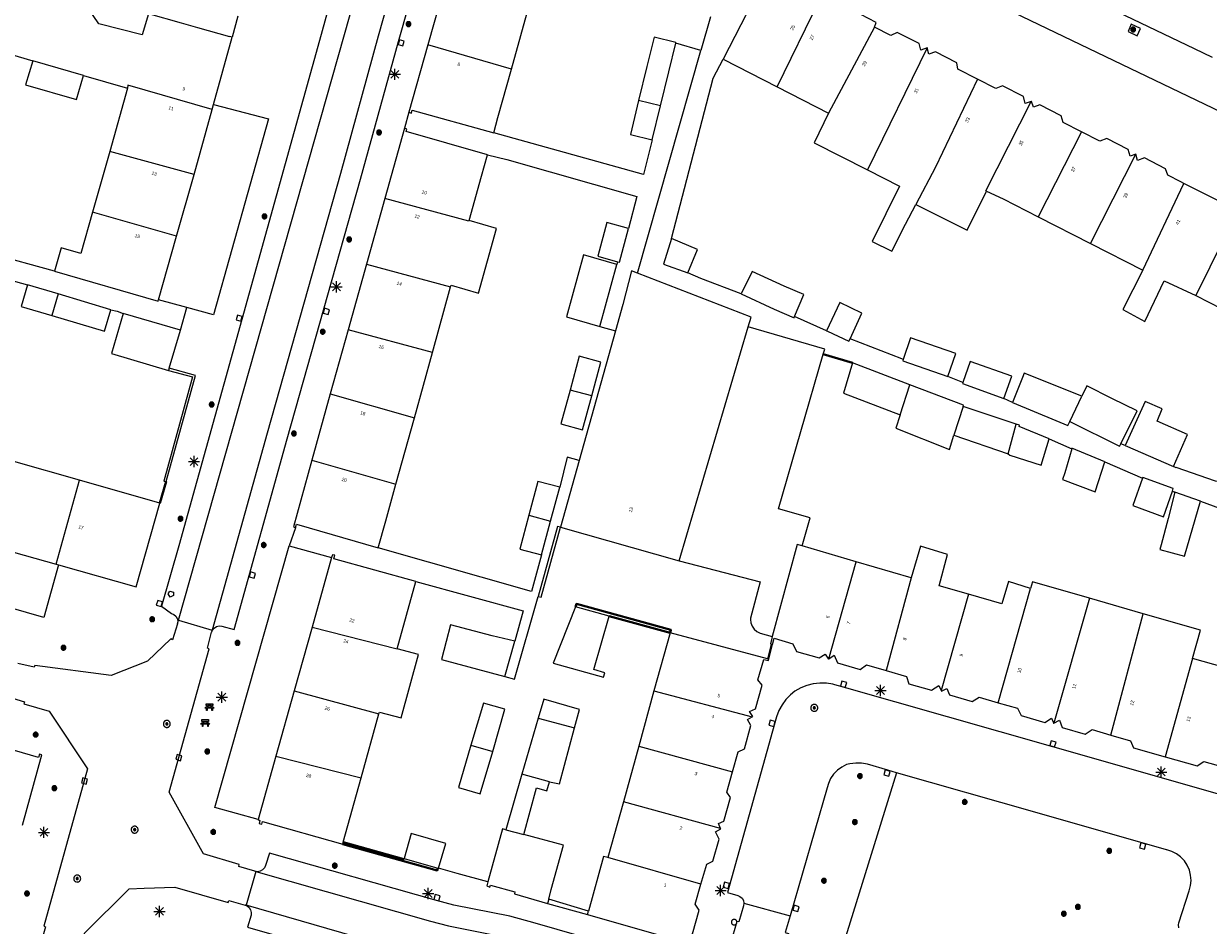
# Model space of a CAD drawing. Header units: metres. Extents: x 135779 to 137489, y 452643 to 455118.
# Tile 245 of 256: x 136888 to 136993, y 453671 to 453751. Entities that reach past the tile are written whole.
import ezdxf
from ezdxf.enums import TextEntityAlignment as Align

# ---------------------------------------------------------------- set-up
doc = ezdxf.new("R2010")
doc.units = ezdxf.units.M
doc.linetypes.add('DGN_Style_4', pattern=[89.853097, 44.898487, -22.449243, 0.056123, -22.449243])
for name, color, linetype, lineweight in [('KTop_BTD_Groenvoorziening_gras- en kruidachtigen', 62, 'Continuous', 13), ('KTop_NAR_Huisnummer (t)', 7, 'Continuous', 13), ('KTop_NAR_Huisnummer tijdelijk (t)', 7, 'Continuous', 13), ('KTop_PAL_Afsluitpaal', 222, 'Continuous', 13), ('KTop_PAL_Lichtmast', 40, 'Continuous', 13), ('KTop_PND_Grondvlaksituatie van BAG-pand [tachy]', 1, 'Continuous', 13), ('KTop_PND_Pandscheiding', 40, 'Continuous', 13), ('KTop_PUT_Brandkraan of -put', 1, 'Continuous', 13), ('KTop_PUT_Inspectie- of rioolput', 15, 'Continuous', 13), ('KTop_PUT_Kolk', 15, 'Continuous', 13), ('KTop_SHD_Hek (l)', 15, 'DGN_Style_4', 40), ('KTop_SHD_Muur', 15, 'Continuous', 13), ('KTop_SHD_Muur (l)', 15, 'Continuous', 40), ('KTop_STM_Bank', 40, 'Continuous', 13), ('KTop_VGO_Boom', 92, 'Continuous', 13), ('KTop_WGD_Rijbaan_Lokale weg', 251, 'Continuous', 13), ('KTop_WGD_Rijbaan_Lokale weg_verkeersdrempel', 40, 'Continuous', 13), ('KTop_WGD_Voetpad', 251, 'Continuous', 13), ('KTop_WGD_Voetpad_achterpad', 251, 'Continuous', 13)]:
    doc.layers.add(name, color=color, linetype=linetype, lineweight=lineweight)
doc.styles.add('Style-ROVU', font='ROVU.shx')
doc.styles.add('Style-ROVUCURSIEF', font='ROVUCURSIEF.shx')

# ---------------------------------------------------------------- blocks, each defined once
blk = doc.blocks.new('PAL_Lichtmast')
at = {"layer": 'KTop_PAL_Lichtmast'}
for p, q in [((-0.35, -0.35), (0.35, 0.35)), ((0.35, -0.35), (-0.35, 0.35)), ((0, -0.5), (0, 0.5)), ((-0.5, 0), (0.5, 0))]:
    blk.add_line(p, q, dxfattribs=at)
blk = doc.blocks.new('PAL_Afsluitpaal')
at = {"layer": 'KTop_PAL_Afsluitpaal', "flags": 128}
blk.add_lwpolyline([(0.25, 0), (0.25, 0.03), (0.24, 0.05), (0.24, 0.08), (0.23, 0.1), (0.22, 0.13), (0.2, 0.15), (0.19, 0.17), (0.17, 0.19), (0.15, 0.2), (0.12, 0.22), (0.1, 0.23), (0.08, 0.24), (0.05, 0.24), (0.03, 0.25), (0, 0.25), (-0.03, 0.25), (-0.05, 0.24), (-0.08, 0.24), (-0.1, 0.23), (-0.13, 0.22), (-0.15, 0.2), (-0.17, 0.19), (-0.19, 0.17), (-0.2, 0.15), (-0.22, 0.12), (-0.23, 0.1), (-0.24, 0.08), (-0.24, 0.05), (-0.25, 0.03), (-0.25, 0), (-0.25, -0.03), (-0.24, -0.05), (-0.24, -0.08), (-0.23, -0.1), (-0.22, -0.13), (-0.2, -0.15), (-0.19, -0.17), (-0.17, -0.19), (-0.15, -0.2), (-0.12, -0.22), (-0.1, -0.23), (-0.08, -0.24), (-0.05, -0.24), (-0.03, -0.25), (0, -0.25), (0.03, -0.25), (0.05, -0.24), (0.08, -0.24), (0.1, -0.23), (0.13, -0.22), (0.15, -0.2), (0.17, -0.19), (0.19, -0.17), (0.2, -0.15), (0.22, -0.12), (0.23, -0.1), (0.24, -0.08), (0.24, -0.05), (0.25, -0.03), (0.25, 0)], dxfattribs=at)
blk = doc.blocks.new('PUT_Kolk')
at = {"layer": 'KTop_PUT_Kolk', "flags": 128}
blk.add_lwpolyline([(0.22, -0.23), (0.22, 0.22), (-0.23, 0.22), (-0.23, -0.23), (0.22, -0.23)], dxfattribs=at)
blk = doc.blocks.new('PUT_Brandkraan_of_-put')
at = {"layer": 'KTop_PUT_Brandkraan of -put'}
for p, q in [((-0.25, 0.03), (0, 0.25)), ((-0.16, -0.25), (-0.25, 0.03)), ((0, 0.25), (0.25, 0.03)), ((0.25, 0.03), (0.16, -0.25)), ((0.16, -0.25), (-0.16, -0.25))]:
    blk.add_line(p, q, dxfattribs=at)
blk = doc.blocks.new('PUT_Inspectie-_of_rioolput')
at = {"layer": 'KTop_PUT_Inspectie- of rioolput', "flags": 128}
for points in [[(0.31, 0), (0.31, 0.03), (0.3, 0.06), (0.29, 0.1), (0.28, 0.13), (0.27, 0.15), (0.25, 0.18), (0.23, 0.21), (0.21, 0.23), (0.18, 0.25), (0.15, 0.27), (0.13, 0.28), (0.1, 0.29), (0.06, 0.3), (0.03, 0.31), (0, 0.31), (-0.03, 0.31), (-0.06, 0.3), (-0.1, 0.29), (-0.13, 0.28), (-0.16, 0.27), (-0.18, 0.25), (-0.21, 0.23), (-0.23, 0.21), (-0.25, 0.18), (-0.27, 0.15), (-0.28, 0.13), (-0.29, 0.1), (-0.3, 0.06), (-0.31, 0.03), (-0.31, 0), (-0.31, -0.03), (-0.3, -0.06), (-0.29, -0.1), (-0.28, -0.13), (-0.27, -0.16), (-0.25, -0.18), (-0.23, -0.21), (-0.21, -0.23), (-0.18, -0.25), (-0.15, -0.27), (-0.13, -0.28), (-0.1, -0.29), (-0.06, -0.3), (-0.03, -0.31), (0, -0.31), (0.03, -0.31), (0.06, -0.3), (0.1, -0.29), (0.13, -0.28), (0.15, -0.27), (0.18, -0.25), (0.21, -0.23), (0.23, -0.21), (0.25, -0.18), (0.27, -0.15), (0.28, -0.13), (0.29, -0.1), (0.3, -0.06), (0.31, -0.03), (0.31, 0)], [(0.1, 0), (0.09, 0.01), (0.09, 0.02), (0.09, 0.03), (0.09, 0.04), (0.08, 0.05), (0.08, 0.06), (0.07, 0.06), (0.06, 0.07), (0.06, 0.08), (0.05, 0.08), (0.04, 0.09), (0.03, 0.09), (0.02, 0.09), (0.01, 0.09), (0, 0.09), (-0.01, 0.09), (-0.02, 0.09), (-0.03, 0.09), (-0.04, 0.09), (-0.05, 0.08), (-0.06, 0.08), (-0.06, 0.07), (-0.07, 0.06), (-0.08, 0.06), (-0.08, 0.05), (-0.09, 0.04), (-0.09, 0.03), (-0.09, 0.02), (-0.09, 0.01), (-0.09, 0), (-0.09, -0.01), (-0.09, -0.02), (-0.09, -0.03), (-0.09, -0.04), (-0.08, -0.05), (-0.08, -0.06), (-0.07, -0.06), (-0.06, -0.07), (-0.06, -0.08), (-0.05, -0.08), (-0.04, -0.09), (-0.03, -0.09), (-0.02, -0.09), (-0.01, -0.09), (0, -0.09), (0.01, -0.09), (0.02, -0.09), (0.03, -0.09), (0.04, -0.09), (0.05, -0.08), (0.06, -0.08), (0.06, -0.07), (0.07, -0.06), (0.08, -0.06), (0.08, -0.05), (0.09, -0.04), (0.09, -0.03), (0.09, -0.02), (0.09, -0.01), (0.1, 0)], [(0.04, 0), (0.03, 0), (0.03, 0.01), (0.03, 0.01), (0.03, 0.01), (0.03, 0.02), (0.03, 0.02), (0.03, 0.02), (0.02, 0.03), (0.02, 0.03), (0.02, 0.03), (0.01, 0.03), (0.01, 0.03), (0.01, 0.03), (0, 0.03), (0, 0.03), (0, 0.03), (-0.01, 0.03), (-0.01, 0.03), (-0.01, 0.03), (-0.02, 0.03), (-0.02, 0.03), (-0.02, 0.03), (-0.03, 0.02), (-0.03, 0.02), (-0.03, 0.02), (-0.03, 0.01), (-0.03, 0.01), (-0.03, 0.01), (-0.03, 0), (-0.03, 0), (-0.03, 0), (-0.03, -0.01), (-0.03, -0.01), (-0.03, -0.01), (-0.03, -0.02), (-0.03, -0.02), (-0.03, -0.02), (-0.02, -0.03), (-0.02, -0.03), (-0.02, -0.03), (-0.01, -0.03), (-0.01, -0.03), (-0.01, -0.03), (0, -0.03), (0, -0.03), (0, -0.03), (0.01, -0.03), (0.01, -0.03), (0.01, -0.03), (0.02, -0.03), (0.02, -0.03), (0.02, -0.03), (0.03, -0.02), (0.03, -0.02), (0.03, -0.02), (0.03, -0.01), (0.03, -0.01), (0.03, -0.01), (0.03, 0), (0.04, 0)], [(0.01, 0.02), (0.01, 0.02), (0.01, 0.02), (0, 0.02), (0, 0.02), (0, 0.02), (0, 0.02), (-0.01, 0.02), (-0.01, 0.02), (-0.01, 0.02), (-0.01, 0.02), (-0.01, 0.02), (-0.02, 0.02), (-0.02, 0.01), (-0.02, 0.01), (-0.02, 0.01), (-0.02, 0.01), (-0.02, 0.01), (-0.02, 0), (-0.02, 0), (-0.02, 0), (-0.02, 0), (-0.02, -0.01), (-0.02, -0.01), (-0.02, -0.01), (-0.02, -0.01), (-0.02, -0.01), (-0.02, -0.02), (-0.01, -0.02), (-0.01, -0.02), (-0.01, -0.02), (-0.01, -0.02), (-0.01, -0.02), (0, -0.02), (0, -0.02), (0, -0.02), (0, -0.02), (0.01, -0.02), (0.01, -0.02), (0.01, -0.02), (0.01, -0.02), (0.01, -0.02), (0.02, -0.02), (0.02, -0.01), (0.02, -0.01), (0.02, -0.01), (0.02, -0.01), (0.02, -0.01), (0.02, 0), (0.02, 0), (0.02, 0), (0.02, 0), (0.02, 0.01), (0.02, 0.01), (0.02, 0.01), (0.02, 0.01), (0.02, 0.01), (0.02, 0.02), (0.01, 0.02), (0.01, 0.02), (0.01, 0.02)]]:
    blk.add_lwpolyline(points, dxfattribs=at)
blk = doc.blocks.new('STM_Bank')
at = {"layer": 'KTop_STM_Bank'}
for p, q in [((-0.42, -0.09), (-0.3, 0.02)), ((-0.3, 0.31), (0.3, 0.31)), ((-0.3, 0.14), (-0.3, 0.31)), ((-0.2, 0.14), (-0.3, 0.14)), ((-0.3, 0.02), (-0.2, 0.02)), ((-0.2, 0.02), (-0.2, 0.14)), ((0.16, 0.14), (-0.15, 0.14)), ((-0.15, 0.14), (-0.15, 0.02)), ((-0.15, 0.02), (0.16, 0.02)), ((0.16, 0.02), (0.16, 0.14)), ((0.3, 0.14), (0.2, 0.14)), ((0.2, 0.14), (0.2, 0.02)), ((0.2, 0.02), (0.3, 0.02)), ((0.3, 0.31), (0.3, 0.14)), ((0.3, 0.02), (0.42, -0.09)), ((-0.26, -0.09), (-0.42, -0.09)), ((-0.26, -0.31), (-0.26, -0.09)), ((-0.21, -0.31), (-0.26, -0.31)), ((0.22, -0.09), (-0.21, -0.09)), ((-0.21, -0.09), (-0.21, -0.31)), ((0.22, -0.31), (0.22, -0.09)), ((0.26, -0.31), (0.22, -0.31)), ((0.42, -0.09), (0.26, -0.09)), ((0.26, -0.09), (0.26, -0.31))]:
    blk.add_line(p, q, dxfattribs=at)
blk = doc.blocks.new('VGO_Boom')
at = {"layer": 'KTop_VGO_Boom', "flags": 128}
for points in [[(0.21, 0), (0.21, 0.02), (0.21, 0.04), (0.2, 0.07), (0.2, 0.09), (0.19, 0.11), (0.17, 0.13), (0.16, 0.14), (0.14, 0.16), (0.13, 0.17), (0.11, 0.19), (0.09, 0.2), (0.07, 0.2), (0.04, 0.21), (0.02, 0.21), (0, 0.21), (-0.02, 0.21), (-0.05, 0.21), (-0.07, 0.2), (-0.09, 0.2), (-0.11, 0.19), (-0.13, 0.17), (-0.14, 0.16), (-0.16, 0.14), (-0.17, 0.13), (-0.19, 0.11), (-0.2, 0.09), (-0.2, 0.07), (-0.21, 0.04), (-0.21, 0.02), (-0.22, 0), (-0.21, -0.02), (-0.21, -0.05), (-0.2, -0.07), (-0.2, -0.09), (-0.19, -0.11), (-0.17, -0.13), (-0.16, -0.14), (-0.14, -0.16), (-0.13, -0.17), (-0.11, -0.19), (-0.09, -0.2), (-0.07, -0.2), (-0.05, -0.21), (-0.02, -0.21), (0, -0.22), (0.02, -0.21), (0.04, -0.21), (0.07, -0.2), (0.09, -0.2), (0.11, -0.19), (0.13, -0.17), (0.14, -0.16), (0.16, -0.14), (0.17, -0.13), (0.19, -0.11), (0.2, -0.09), (0.2, -0.07), (0.21, -0.05), (0.21, -0.02), (0.21, 0)], [(0.15, 0), (0.15, 0.02), (0.15, 0.03), (0.15, 0.05), (0.14, 0.06), (0.13, 0.08), (0.13, 0.09), (0.12, 0.1), (0.1, 0.12), (0.09, 0.13), (0.08, 0.13), (0.06, 0.14), (0.05, 0.15), (0.03, 0.15), (0.02, 0.15), (0, 0.15), (-0.02, 0.15), (-0.03, 0.15), (-0.05, 0.15), (-0.06, 0.14), (-0.08, 0.13), (-0.09, 0.13), (-0.1, 0.12), (-0.12, 0.1), (-0.13, 0.09), (-0.13, 0.08), (-0.14, 0.06), (-0.15, 0.05), (-0.15, 0.03), (-0.15, 0.02), (-0.16, 0), (-0.15, -0.02), (-0.15, -0.03), (-0.15, -0.05), (-0.14, -0.06), (-0.13, -0.08), (-0.13, -0.09), (-0.12, -0.1), (-0.1, -0.12), (-0.09, -0.13), (-0.08, -0.13), (-0.06, -0.14), (-0.05, -0.15), (-0.03, -0.15), (-0.02, -0.15), (0, -0.16), (0.02, -0.15), (0.03, -0.15), (0.05, -0.15), (0.06, -0.14), (0.08, -0.13), (0.09, -0.13), (0.1, -0.12), (0.12, -0.1), (0.13, -0.09), (0.13, -0.08), (0.14, -0.06), (0.15, -0.05), (0.15, -0.03), (0.15, -0.02), (0.15, 0)], [(0.1, 0), (0.09, 0.01), (0.09, 0.02), (0.09, 0.03), (0.09, 0.04), (0.08, 0.05), (0.08, 0.06), (0.07, 0.06), (0.06, 0.07), (0.06, 0.08), (0.05, 0.08), (0.04, 0.09), (0.03, 0.09), (0.02, 0.09), (0.01, 0.09), (0, 0.09), (-0.01, 0.09), (-0.02, 0.09), (-0.03, 0.09), (-0.04, 0.09), (-0.05, 0.08), (-0.06, 0.08), (-0.06, 0.07), (-0.07, 0.06), (-0.08, 0.06), (-0.08, 0.05), (-0.09, 0.04), (-0.09, 0.03), (-0.09, 0.02), (-0.09, 0.01), (-0.1, 0), (-0.09, -0.01), (-0.09, -0.02), (-0.09, -0.03), (-0.09, -0.04), (-0.08, -0.05), (-0.08, -0.06), (-0.07, -0.06), (-0.06, -0.07), (-0.06, -0.08), (-0.05, -0.08), (-0.04, -0.09), (-0.03, -0.09), (-0.02, -0.09), (-0.01, -0.09), (0, -0.1), (0.01, -0.09), (0.02, -0.09), (0.03, -0.09), (0.04, -0.09), (0.05, -0.08), (0.06, -0.08), (0.06, -0.07), (0.07, -0.06), (0.08, -0.06), (0.08, -0.05), (0.09, -0.04), (0.09, -0.03), (0.09, -0.02), (0.09, -0.01), (0.1, 0)], [(0.04, 0), (0.03, 0), (0.03, 0.01), (0.03, 0.01), (0.03, 0.01), (0.03, 0.02), (0.03, 0.02), (0.03, 0.02), (0.02, 0.03), (0.02, 0.03), (0.02, 0.03), (0.01, 0.03), (0.01, 0.03), (0.01, 0.03), (0, 0.03), (0, 0.03), (0, 0.03), (-0.01, 0.03), (-0.01, 0.03), (-0.01, 0.03), (-0.02, 0.03), (-0.02, 0.03), (-0.02, 0.03), (-0.03, 0.02), (-0.03, 0.02), (-0.03, 0.02), (-0.03, 0.01), (-0.03, 0.01), (-0.03, 0.01), (-0.04, 0), (-0.04, 0), (-0.04, 0), (-0.03, -0.01), (-0.03, -0.01), (-0.03, -0.01), (-0.03, -0.02), (-0.03, -0.02), (-0.03, -0.02), (-0.02, -0.03), (-0.02, -0.03), (-0.02, -0.03), (-0.01, -0.03), (-0.01, -0.03), (-0.01, -0.03), (0, -0.04), (0, -0.04), (0, -0.04), (0.01, -0.03), (0.01, -0.03), (0.01, -0.03), (0.02, -0.03), (0.02, -0.03), (0.02, -0.03), (0.03, -0.02), (0.03, -0.02), (0.03, -0.02), (0.03, -0.01), (0.03, -0.01), (0.03, -0.01), (0.03, 0), (0.04, 0)]]:
    blk.add_lwpolyline(points, dxfattribs=at)

msp = doc.modelspace()

# ---------------------------------------------------------------- linework, layer by layer
at = {"layer": 'KTop_BTD_Groenvoorziening_gras- en kruidachtigen', "flags": 128}
msp.add_lwpolyline([(136965.21, 453684.42), (136959.37, 453665.58)], dxfattribs=at)
at = {"layer": 'KTop_PND_Grondvlaksituatie van BAG-pand [tachy]', "flags": 128}
for points in [[(136906.1, 453749.88), (136905.92, 453749.94), (136905.91, 453749.91), (136903.06, 453750.7), (136901.62, 453751.1), (136898.67, 453751.93), (136898.11, 453750.08), (136894.24, 453751.04), (136892.36, 453753.86), (136886.37, 453755.58), (136884.44, 453748.91), (136888.38, 453747.77)], [(136952.92, 453755.35), (136951.66, 453752.89), (136952.22, 453752.63), (136951.36, 453750.96), (136949.79, 453747.92)], [(136925.15, 453754.97), (136923.52, 453749.17)], [(136930.96, 453747.03), (136932.63, 453753)], [(136963.25, 453750.77), (136963.39, 453751.18), (136960.68, 453752.59), (136960, 453752.39), (136958.56, 453753.12), (136958.76, 453753.5), (136958.59, 453753.61), (136958.36, 453753.18)], [(136904.45, 453743.89), (136906.1, 453749.88)], [(136945.57, 453749.33), (136945.59, 453749.4), (136943.65, 453749.88), (136943, 453747.25), (136942.27, 453744.23)], [(136967.93, 453748.91), (136967.37, 453748.7), (136967.22, 453749.3), (136965.27, 453750.27), (136964.72, 453750.02), (136963.25, 453750.77)], [(136923.52, 453749.17), (136921.84, 453743.2)], [(136944.22, 453743.76), (136944.95, 453746.78), (136945.57, 453749.33)], [(136972.41, 453746.13), (136970.66, 453747.02), (136970.58, 453747.58), (136968.67, 453748.55), (136968.08, 453748.36), (136967.93, 453748.91)], [(136888.38, 453747.77), (136887.73, 453745.62), (136892.26, 453744.31), (136892.9, 453746.46)], [(136949.79, 453747.92), (136954.59, 453745.46)], [(136929.38, 453741.35), (136929.76, 453742.71), (136930.96, 453747.03)], [(136892.9, 453746.46), (136896.8, 453745.33)], [(136977.18, 453744.13), (136976.67, 453743.97), (136976.5, 453744.58), (136974.65, 453745.54), (136974.04, 453745.31), (136972.41, 453746.13)], [(136896.8, 453745.33), (136895.22, 453739.7)], [(136954.59, 453745.46), (136959.17, 453743.11)], [(136904.32, 453743.43), (136904.45, 453743.89)], [(136942.27, 453744.23), (136941.54, 453741.21), (136943.48, 453740.73)], [(136943.48, 453740.73), (136944.22, 453743.76)], [(136981.67, 453741.43), (136980.04, 453742.27), (136979.85, 453742.86), (136977.95, 453743.85), (136977.39, 453743.65), (136977.22, 453744.14), (136977.18, 453744.13)], [(136902.72, 453737.65), (136904.32, 453743.43)], [(136921.84, 453743.2), (136922.06, 453743.1), (136922.13, 453743.36), (136929.38, 453741.35)], [(136959.17, 453743.11), (136957.88, 453740.46), (136962.63, 453738.06)], [(136921.45, 453741.77), (136919.69, 453735.51)], [(136928.82, 453739.41), (136921.6, 453741.46), (136921.64, 453741.68), (136921.45, 453741.77)], [(136986.5, 453739.45), (136986, 453739.28), (136985.82, 453739.88), (136983.93, 453740.85), (136983.29, 453740.6), (136981.67, 453741.43)], [(136895.22, 453739.7), (136893.7, 453734.29)], [(136927.19, 453733.54), (136928.29, 453737.5), (136928.82, 453739.41)], [(136990.78, 453736.86), (136990.5, 453737), (136989.36, 453737.6), (136989.15, 453738.16), (136987.27, 453739.12), (136986.66, 453738.89), (136986.5, 453739.45)], [(136901.17, 453732.15), (136902.72, 453737.65)], [(136962.63, 453738.06), (136965.49, 453736.61), (136963.06, 453731.7), (136964.79, 453730.82), (136966.01, 453733.22), (136966.94, 453734.99)], [(136966.94, 453734.99), (136971.5, 453732.7), (136973.23, 453736.17)], [(136973.23, 453736.17), (136974.69, 453735.48), (136977.83, 453733.88)], [(136995.57, 453734.43), (136990.78, 453736.86)], [(136919.69, 453735.51), (136918.06, 453729.68)], [(136893.7, 453734.29), (136892.66, 453730.61), (136890.9, 453731.12), (136890.31, 453729.05)], [(136925.55, 453727.65), (136925.59, 453727.79), (136928.03, 453727.09), (136929.64, 453732.83), (136927.19, 453733.54)], [(136941.38, 453732.84), (136939.45, 453733.37), (136938.63, 453730.37), (136940.4, 453729.89)], [(136977.83, 453733.88), (136982.48, 453731.52)], [(136899.57, 453726.49), (136901.17, 453732.15)], [(136940.4, 453729.89), (136940.56, 453729.84), (136941.38, 453732.84)], [(136945.2, 453731.94), (136944.5, 453729.67), (136946.65, 453728.91)], [(136946.65, 453728.91), (136947.52, 453730.98), (136945.2, 453731.94)], [(136982.48, 453731.52), (136987.14, 453729.14)], [(136940.33, 453729.65), (136937.37, 453730.49), (136935.86, 453724.98), (136938.83, 453724.13)], [(136890.31, 453729.05), (136899.54, 453726.39), (136899.57, 453726.49)], [(136918.06, 453729.68), (136916.42, 453723.83)], [(136938.83, 453724.13), (136940.33, 453729.65)], [(136942.17, 453728.87), (136941.65, 453729.07), (136940.87, 453726.08), (136940.22, 453723.75)], [(136952.01, 453724.08), (136952.29, 453724.95), (136942.17, 453728.87)], [(136956.15, 453725), (136956.98, 453726.97), (136955.22, 453727.72), (136952.37, 453729.03), (136951.39, 453727.02)], [(136987.14, 453729.14), (136985.36, 453725.63), (136987.3, 453724.58), (136989.02, 453728.2), (136991.83, 453726.88)], [(136887.91, 453727.82), (136887.34, 453725.91), (136890.06, 453725.1)], [(136890.64, 453727.02), (136887.91, 453727.82)], [(136895.33, 453725.62), (136890.64, 453727.02)], [(136923.93, 453721.8), (136925.55, 453727.65)], [(136951.39, 453727.02), (136954.34, 453725.65), (136956.1, 453724.9), (136956.15, 453725)], [(136991.83, 453726.88), (136996.46, 453724.5), (137000, 453722.67), (137001.13, 453722.09)], [(136890.06, 453725.1), (136894.76, 453723.71), (136895.33, 453725.62)], [(136961.08, 453723.02), (136962.12, 453725.31), (136960.17, 453726.26), (136958.99, 453723.75)], [(136896.43, 453725.29), (136895.37, 453721.72), (136900.44, 453720.22)], [(136901.51, 453723.8), (136896.43, 453725.29)], [(136900.5, 453720.41), (136901.51, 453723.8)], [(136916.42, 453723.83), (136914.84, 453718.14)], [(136940.22, 453723.75), (136936.99, 453712.21)], [(136958.7, 453721.65), (136958.83, 453722.1), (136952.01, 453724.08)], [(136958.99, 453723.75), (136959.07, 453723.71), (136960.98, 453722.81), (136961.08, 453723.02)], [(136969.79, 453719.68), (136970.49, 453721.71), (136966.47, 453723.1), (136965.81, 453721.19)], [(136922.32, 453715.99), (136923.93, 453721.8)], [(136938.11, 453717.95), (136938.92, 453720.96), (136936.99, 453721.49), (136936.18, 453718.47)], [(136956.82, 453704.6), (136957.54, 453707.1), (136954.71, 453707.9), (136958.7, 453721.65)], [(136900.5, 453720.41), (136900.44, 453720.22)], [(136961.29, 453720.89), (136960.51, 453718.18), (136965.53, 453716.25)], [(136966.4, 453718.94), (136961.29, 453720.89)], [(136965.81, 453721.19), (136965.77, 453721.07), (136969.79, 453719.68)], [(136974.77, 453717.72), (136975.47, 453719.7), (136971.78, 453721.02), (136971.1, 453719.15)], [(136981.69, 453717.91), (136976.58, 453719.98), (136976.42, 453719.58), (136975.52, 453717.36)], [(136936.18, 453718.47), (136935.36, 453715.46), (136937.29, 453714.94), (136938.11, 453717.95)], [(136971.14, 453717.01), (136971.18, 453717.11), (136966.4, 453718.94)], [(136971.1, 453719.15), (136971.07, 453719.05), (136974.77, 453717.72)], [(136985.16, 453713.69), (136986.63, 453716.61), (136984.37, 453717.73), (136982.14, 453718.84), (136981.69, 453717.91)], [(136914.84, 453718.14), (136913.21, 453712.22)], [(136975.52, 453717.36), (136979.4, 453715.75), (136980.45, 453715.31), (136980.62, 453715.66)], [(136989.86, 453711.66), (136991.11, 453714.5), (136988.39, 453715.69), (136988.86, 453716.81), (136987.33, 453717.46), (136985.56, 453713.52)], [(136965.53, 453716.25), (136965.16, 453715.08), (136969.92, 453713.17), (136970.3, 453714.46)], [(136975.87, 453715.44), (136971.14, 453717.01)], [(136920.67, 453710.08), (136922.32, 453715.99)], [(136978.8, 453714.12), (136976.13, 453715.22), (136976.17, 453715.34), (136975.87, 453715.44)], [(136980.62, 453715.66), (136985.05, 453713.47), (136985.07, 453713.51), (136985.16, 453713.69)], [(136970.3, 453714.46), (136975.15, 453712.78)], [(136975.15, 453712.78), (136975.29, 453712.66), (136978.09, 453711.77), (136978.8, 453714.12)], [(136980.81, 453713.25), (136980.18, 453711.1), (136979.98, 453710.51), (136982.88, 453709.42), (136983.74, 453712.09)], [(136983.74, 453712.09), (136980.82, 453713.29), (136980.81, 453713.25)], [(136985.56, 453713.52), (136989.86, 453711.66)], [(136892.52, 453710.45), (136886.68, 453712.11)], [(136913.21, 453712.22), (136911.57, 453706.31), (136911.76, 453706.2)], [(136936.99, 453712.21), (136935.33, 453706.26)], [(136899.69, 453708.41), (136892.52, 453710.45)], [(136919.1, 453704.43), (136919.77, 453706.84), (136920.67, 453710.08)], [(136935.25, 453709.82), (136933.32, 453710.34), (136932.5, 453707.33)], [(136934.43, 453706.81), (136935.25, 453709.82)], [(136987.11, 453710.62), (136986.23, 453708.2), (136988.97, 453707.2), (136989.76, 453709.48)], [(136989.76, 453709.48), (136989.84, 453709.72), (136987.14, 453710.7), (136987.11, 453710.62)], [(136989.98, 453709.38), (136989.38, 453707.05), (136988.76, 453704.69), (136988.65, 453704.29), (136990.83, 453703.68), (136992.25, 453708.57)], [(136992.25, 453708.57), (136989.98, 453709.38)], [(136890.65, 453702.92), (136897.56, 453700.97), (136899.69, 453708.41)], [(136932.5, 453707.33), (136931.69, 453704.32), (136933.62, 453703.8)], [(136933.62, 453703.8), (136934.43, 453706.81)], [(136911.76, 453706.2), (136911.85, 453706.52), (136919.1, 453704.43)], [(136935.33, 453706.26), (136945.89, 453703.28)], [(136884.72, 453704.59), (136890.45, 453702.98)], [(136961.64, 453703.18), (136956.82, 453704.6)], [(136971.61, 453700.3), (136969.01, 453701.04), (136969.76, 453703.85), (136967.34, 453704.57), (136966.53, 453701.75)], [(136914.96, 453703.56), (136913.23, 453697.38)], [(136922.46, 453701.43), (136915.17, 453703.46), (136915.25, 453703.77), (136915.03, 453703.81), (136914.96, 453703.56)], [(136890.45, 453702.98), (136890.65, 453702.92)], [(136945.89, 453703.28), (136953.08, 453701.4), (136952.23, 453698.16), (136952.23, 453698.06), (136952.26, 453697.75), (136952.37, 453697.45), (136952.55, 453697.18), (136952.79, 453696.97), (136953.08, 453696.83), (136954.15, 453696.53)], [(136966.53, 453701.75), (136961.64, 453703.18)], [(136920.78, 453695.43), (136922.46, 453701.43)], [(136977.13, 453700.82), (136975.17, 453701.43), (136974.58, 453699.45), (136971.61, 453700.3)], [(136982.38, 453699.94), (136977.31, 453701.4), (136977.13, 453700.82)], [(136996.62, 453693.14), (136998.61, 453700.37), (136996.5, 453701), (136994.38, 453693.78), (136991.55, 453694.59)], [(136987.16, 453698.57), (136982.38, 453699.94)], [(136939.66, 453698.36), (136936.67, 453699.18), (136934.66, 453694.16), (136939.16, 453692.91), (136939.28, 453693.32), (136938.29, 453693.61), (136939.66, 453698.36)], [(136991.55, 453694.59), (136992.27, 453697.1), (136987.16, 453698.57)], [(136913.23, 453697.38), (136911.63, 453691.69)], [(136931.27, 453696.13), (136929.25, 453696.61), (136925.53, 453697.58), (136925.14, 453696.08), (136924.73, 453694.48), (136930.37, 453692.97)], [(136930.37, 453692.97), (136931.27, 453696.13)], [(136953.75, 453694.56), (136945.07, 453696.88), (136943.64, 453691.71)], [(136954.15, 453696.53), (136954.12, 453696.4), (136953.99, 453695.88), (136954.07, 453695.86)], [(136954.19, 453695.82), (136954.33, 453696.4), (136955.99, 453695.89), (136956.31, 453695.21), (136958.32, 453694.63), (136958.88, 453694.98), (136959.15, 453694.52), (136959.18, 453694.54)], [(136919.17, 453689.65), (136919.21, 453689.8), (136921.15, 453689.31), (136922.68, 453694.94), (136920.78, 453695.43)], [(136954.19, 453695.82), (136954.07, 453695.86)], [(136952.36, 453689.39), (136952.42, 453689.43), (136952.14, 453689.88), (136952.66, 453690.1), (136953.27, 453692.2), (136952.89, 453692.68), (136953.41, 453694.49), (136953.83, 453694.39), (136953.87, 453694.53)], [(136953.75, 453694.56), (136953.87, 453694.53)], [(136959.18, 453694.54), (136959.68, 453694.88), (136959.97, 453694.21), (136961.98, 453693.6), (136962.53, 453694.03), (136964.29, 453693.52)], [(136964.29, 453693.52), (136966.09, 453692.99), (136966.31, 453692.34), (136968.34, 453691.76), (136968.98, 453692.17), (136969.19, 453691.74)], [(136969.19, 453691.74), (136969.22, 453691.68), (136969.68, 453691.91), (136969.93, 453691.34), (136971.94, 453690.75), (136972.57, 453691.14), (136974.26, 453690.65)], [(136911.63, 453691.69), (136910.01, 453685.89)], [(136936.56, 453688.4), (136937.01, 453690.04), (136933.83, 453690.96), (136933.34, 453689.28)], [(136943.64, 453691.71), (136942.28, 453686.77)], [(136929.29, 453686.3), (136930.38, 453690.06), (136928.47, 453690.62), (136927.36, 453686.86)], [(136974.26, 453690.65), (136975.98, 453690.15), (136976.31, 453689.51), (136978.4, 453688.9), (136979, 453689.27), (136979.2, 453688.8), (136979.22, 453688.82)], [(136917.59, 453683.97), (136919.17, 453689.65)], [(136933.34, 453689.28), (136931.89, 453684.29)], [(136950.63, 453684.49), (136951.12, 453686.28), (136951.69, 453686.54), (136952.26, 453688.62), (136951.95, 453689.16), (136952.36, 453689.39)], [(136979.22, 453688.82), (136979.72, 453689.08), (136979.96, 453688.45), (136982.01, 453687.86), (136982.62, 453688.25), (136984.29, 453687.76)], [(136887.45, 453679.76), (136889.19, 453686.01), (136888.96, 453686.06), (136888.88, 453685.78), (136881.74, 453687.86), (136880.07, 453688.33), (136880.07, 453688.33)], [(136934.35, 453683.61), (136935.22, 453683.42), (136936.56, 453688.4)], [(136984.29, 453687.76), (136986.04, 453687.25), (136986.29, 453686.62), (136989.12, 453685.83)], [(136927.36, 453686.86), (136926.26, 453683.1), (136928.19, 453682.53), (136929.29, 453686.3)], [(136942.28, 453686.77), (136940.92, 453681.83)], [(136910.01, 453685.89), (136908.43, 453680.25)], [(136989.12, 453685.83), (136991.96, 453685.03), (136992.55, 453685.41), (136994.35, 453684.91)], [(136915.95, 453678.07), (136916, 453678.25), (136917.59, 453683.97)], [(136931.89, 453684.29), (136930.46, 453679.35)], [(136932.06, 453678.92), (136933.2, 453683.07), (136934.1, 453682.81), (136934.35, 453683.61)], [(136949.57, 453679.45), (136949.37, 453679.89), (136949.85, 453680.11), (136950.45, 453682.2), (136950.13, 453682.7), (136950.63, 453684.49)], [(136940.92, 453681.83), (136939.54, 453676.86)], [(136908.43, 453680.25), (136908.58, 453680.18), (136908.52, 453679.91), (136908.76, 453679.84), (136908.81, 453680.09), (136915.95, 453678.07)], [(136930.46, 453679.35), (136930.17, 453679.42), (136928.87, 453674.7)], [(136947.81, 453674.51), (136948.33, 453676.27), (136948.88, 453676.56), (136949.44, 453678.51), (136949.1, 453679.16), (136949.58, 453679.43), (136949.57, 453679.45)], [(136924.46, 453675.92), (136925.11, 453678.12), (136922.04, 453679.02), (136921.41, 453676.78), (136924.41, 453675.94)], [(136934.27, 453673.16), (136934.5, 453674.02), (136935.58, 453677.98), (136932.06, 453678.92)], [(136939.54, 453676.86), (136939.14, 453676.97), (136937.8, 453672.11)], [(136924.41, 453675.94), (136924.46, 453675.92)], [(136928.87, 453674.7), (136928.77, 453674.34), (136929.05, 453674.24), (136929.1, 453674.42), (136931.27, 453673.82), (136931.22, 453673.64), (136934.16, 453672.78)], [(136937.71, 453671.79), (136946.33, 453669.33), (136946.42, 453669.63), (136946.47, 453669.81), (136947.07, 453670.07), (136947.66, 453672.2), (136947.29, 453672.73), (136947.81, 453674.51)], [(136934.27, 453673.16), (136934.16, 453672.78)], [(136937.71, 453671.79), (136937.8, 453672.11)]]:
    msp.add_lwpolyline(points, dxfattribs=at)
at = {"layer": 'KTop_PND_Pandscheiding', "flags": 128}
for points in [[(136954.59, 453745.46), (136958.36, 453753.18)], [(136963.25, 453750.77), (136959.17, 453743.11)], [(136930.96, 453747.03), (136923.52, 453749.17)], [(136967.93, 453748.91), (136962.63, 453738.06)], [(136892.9, 453746.46), (136888.38, 453747.77)], [(136972.41, 453746.13), (136968.69, 453738.31), (136966.94, 453734.99)], [(136904.32, 453743.43), (136896.84, 453745.59), (136896.8, 453745.33)], [(136944.22, 453743.76), (136942.27, 453744.23)], [(136973.23, 453736.17), (136973.16, 453736.2), (136977.18, 453744.13)], [(136981.67, 453741.43), (136977.83, 453733.88)], [(136902.72, 453737.65), (136895.22, 453739.7)], [(136982.48, 453731.52), (136986.5, 453739.45)], [(136987.14, 453729.14), (136990.78, 453736.86)], [(136927.19, 453733.54), (136927.17, 453733.48), (136919.69, 453735.51)], [(136901.17, 453732.15), (136893.7, 453734.29)], [(136995.57, 453734.43), (136991.83, 453726.88)], [(136918.06, 453729.68), (136925.55, 453727.65)], [(136890.64, 453727.02), (136890.06, 453725.1)], [(136923.93, 453721.8), (136916.42, 453723.83)], [(136945.89, 453703.28), (136952.01, 453724.08)], [(136938.11, 453717.95), (136936.18, 453718.47)], [(136965.53, 453716.25), (136966.4, 453718.94)], [(136914.84, 453718.14), (136922.32, 453715.99)], [(136980.62, 453715.66), (136981.69, 453717.91)], [(136971.14, 453717.01), (136970.3, 453714.46)], [(136975.15, 453712.78), (136975.87, 453715.44)], [(136913.21, 453712.22), (136920.67, 453710.08)], [(136890.45, 453702.98), (136892.52, 453710.45)], [(136932.5, 453707.33), (136934.43, 453706.81)], [(136956.82, 453704.6), (136956.38, 453704.73), (136954.15, 453696.53)], [(136959.18, 453694.54), (136961.64, 453703.18)], [(136966.53, 453701.75), (136964.29, 453693.52)], [(136974.26, 453690.65), (136977.13, 453700.82)], [(136971.61, 453700.3), (136969.19, 453691.74)], [(136982.38, 453699.94), (136979.22, 453688.82)], [(136984.29, 453687.76), (136987.16, 453698.57)], [(136913.23, 453697.38), (136920.78, 453695.43)], [(136991.55, 453694.59), (136989.12, 453685.83)], [(136911.63, 453691.69), (136919.17, 453689.65)], [(136943.64, 453691.71), (136952.36, 453689.39)], [(136933.34, 453689.28), (136936.56, 453688.4)], [(136927.36, 453686.86), (136929.29, 453686.3)], [(136942.28, 453686.77), (136950.63, 453684.49)], [(136910.01, 453685.89), (136917.59, 453683.97)], [(136934.35, 453683.61), (136931.89, 453684.29)], [(136949.57, 453679.45), (136940.92, 453681.83)], [(136930.46, 453679.35), (136932.06, 453678.92)], [(136947.81, 453674.51), (136939.54, 453676.86)]]:
    msp.add_lwpolyline(points, dxfattribs=at)
at = {"layer": 'KTop_SHD_Hek (l)', "flags": 128}
msp.add_lwpolyline([(136958.7, 453721.65), (136961.29, 453720.89)], dxfattribs=at)
at = {"layer": 'KTop_SHD_Muur', "flags": 128}
for points in [[(136900.23, 453710.32), (136902.85, 453719.76), (136900.5, 453720.41)], [(136900.44, 453720.22), (136902.59, 453719.63), (136900.02, 453710.36), (136900.23, 453710.32)], [(136935.33, 453706.26), (136935.06, 453706.33), (136933.34, 453700.1)], [(136933.34, 453700.1), (136933.59, 453700.03), (136935.33, 453706.26)], [(136954.07, 453695.86), (136953.75, 453694.56)], [(136953.87, 453694.53), (136954.19, 453695.82)], [(136937.8, 453672.11), (136934.27, 453673.16)], [(136934.16, 453672.78), (136937.71, 453671.79)]]:
    msp.add_lwpolyline(points, dxfattribs=at)
at = {"layer": 'KTop_SHD_Muur (l)', "flags": 128}
for points in [[(136899.69, 453708.41), (136900.23, 453710.32)], [(136945.07, 453696.88), (136945.14, 453697.12), (136936.74, 453699.44), (136936.67, 453699.18)], [(136945.07, 453696.88), (136939.66, 453698.36)], [(136916, 453678.25), (136921.38, 453676.72), (136921.41, 453676.78)], [(136915.95, 453678.07), (136924.36, 453675.73), (136924.41, 453675.94)]]:
    msp.add_lwpolyline(points, dxfattribs=at)
at = {"layer": 'KTop_WGD_Rijbaan_Lokale weg', "flags": 128}
for points in [[(136901.34, 453697.99), (136918.17, 453757.47)], [(136921, 453756.68), (136919.11, 453749.96), (136915.75, 453737.73), (136909.23, 453714.63), (136904.32, 453697.09)], [(136901.34, 453697.99), (136904.32, 453697.09)], [(136998.53, 453681.17), (136979.11, 453686.72), (136960.37, 453692.06), (136959.74, 453692.25), (136959.56, 453692.3), (136958.98, 453692.39), (136958.39, 453692.4), (136957.81, 453692.34), (136957.24, 453692.19), (136956.69, 453691.97), (136956.18, 453691.68), (136955.79, 453691.36), (136955.38, 453690.94), (136955.03, 453690.46), (136954.76, 453689.95), (136954.55, 453689.4), (136950.19, 453673.75), (136951.09, 453673.5), (136951.29, 453673.41), (136951.47, 453673.25), (136951.59, 453673.04), (136951.64, 453672.8)], [(136965.21, 453684.42), (136964.43, 453684.64), (136962.62, 453685.18), (136962.11, 453685.27), (136961.59, 453685.28), (136961.07, 453685.22), (136960.77, 453685.14), (136960.34, 453684.92), (136959.95, 453684.64), (136959.62, 453684.29), (136959.35, 453683.89), (136959.15, 453683.45), (136959.04, 453683.07), (136955.75, 453671.67)], [(136990.32, 453670.63), (136990.3, 453670.88), (136990.34, 453671.07), (136991.25, 453673.92), (136991.37, 453674.37), (136991.42, 453674.84), (136991.38, 453675.3), (136991.27, 453675.76), (136991.08, 453676.19), (136990.82, 453676.58), (136990.49, 453676.92), (136990.12, 453677.2), (136989.7, 453677.41), (136989.25, 453677.55), (136989.24, 453677.55), (136977.53, 453680.91), (136965.21, 453684.42)], [(136908.21, 453675.63), (136907.37, 453672.62)], [(136908.21, 453675.63), (136923.77, 453671.22), (136925.35, 453670.79), (136931.88, 453669.5), (136932.59, 453669.31), (136944.73, 453665.82)], [(136943.44, 453661.63), (136927.06, 453666.35), (136923.05, 453668.09), (136907.37, 453672.62)], [(136951.64, 453672.8), (136955.75, 453671.67)]]:
    msp.add_lwpolyline(points, dxfattribs=at)
at = {"layer": 'KTop_WGD_Rijbaan_Lokale weg_verkeersdrempel', "flags": 128}
for points in [[(136977.35, 453755.75), (136978.8, 453755.05), (136991.68, 453748.87), (136993.29, 453748.1)], [(136901.25, 453697.67), (136900.8, 453696.24), (136900.65, 453696.32), (136898.57, 453694.34), (136895.36, 453693.06), (136888.55, 453693.96), (136888.51, 453693.8), (136887.06, 453694.15)], [(136901.25, 453697.67), (136901.34, 453697.99)], [(136908.12, 453675.65), (136906.7, 453676.07), (136906.75, 453676.25), (136903.57, 453677.19), (136903.44, 453677.42), (136900.52, 453682.7), (136904.06, 453695.44), (136903.91, 453695.49), (136904.27, 453696.91)], [(136904.32, 453697.09), (136904.27, 453696.91)], [(136886.19, 453691.17), (136887.63, 453690.73), (136887.59, 453690.56), (136889.83, 453689.9), (136893.24, 453684.77), (136889.35, 453670.76), (136889.51, 453670.7), (136889.08, 453669.25)], [(136908.12, 453675.65), (136908.21, 453675.63)], [(136892.26, 453668.36), (136892.72, 453669.77), (136892.88, 453669.75), (136892.99, 453670.13), (136896.94, 453674.09), (136898.28, 453674.14), (136901.01, 453674.23), (136905.77, 453672.87), (136905.82, 453673.04), (136907.28, 453672.64)], [(136907.37, 453672.62), (136907.28, 453672.64)], [(136951.64, 453672.8), (136951.6, 453672.56), (136951.18, 453671.14), (136951.01, 453671.18), (136950.46, 453669.21), (136949.79, 453668.33), (136947.43, 453665.21), (136946.33, 453665.52), (136946.28, 453665.36), (136944.86, 453665.78)], [(136955.75, 453671.67), (136955.32, 453670.2), (136955.6, 453670.11), (136955.16, 453668.48)]]:
    msp.add_lwpolyline(points, dxfattribs=at)
at = {"layer": 'KTop_WGD_Voetpad', "flags": 128}
for points in [[(136952.92, 453755.35), (136955.99, 453761.52), (136960.15, 453759.53), (137000, 453740.38), (137018.98, 453731.22), (137015.91, 453724.75), (137013.43, 453718.88)], [(136916.2, 453758.02), (136914.03, 453750.11), (136901.36, 453704.62), (136899.84, 453699.23), (136900.71, 453698.6), (136900.92, 453698.51), (136901.1, 453698.36), (136901.23, 453698.15), (136901.28, 453697.91), (136901.25, 453697.67)], [(136904.27, 453696.91), (136904.35, 453697.1), (136904.51, 453697.29), (136904.71, 453697.43), (136904.95, 453697.48), (136905.2, 453697.46), (136906.28, 453697.17), (136911.02, 453714.13), (136917.54, 453737.23), (136920.91, 453749.47), (136922.8, 453756.17)], [(136906.62, 453751.75), (136906.1, 453749.88)], [(136948.68, 453751.68), (136947.82, 453748.69)], [(136986.61, 453749.99), (136986.91, 453750.64), (136986.1, 453751.02), (136985.81, 453750.36), (136986.61, 453749.99)], [(136942.17, 453728.87), (136947.82, 453748.69)], [(136945.2, 453731.94), (136948.91, 453746.21), (136949.79, 453747.92)], [(136904.45, 453743.89), (136909.35, 453742.6), (136904.46, 453725.17), (136902.08, 453725.81)], [(136921.84, 453743.2), (136921.45, 453741.77)], [(136992.25, 453708.57), (136996.54, 453707.02), (137000, 453705.65), (137000.22, 453705.56), (137004.5, 453703.55), (137008.73, 453702.19), (137016.87, 453724.26), (137020.24, 453730.63), (137021.57, 453730.06)], [(136951.39, 453727.02), (136947.82, 453728.38), (136946.65, 453728.91)], [(136901.51, 453723.8), (136902.08, 453725.81)], [(136958.99, 453723.75), (136956.15, 453725)], [(136965.81, 453721.19), (136965.68, 453721.24), (136961.08, 453723.02)], [(136958.7, 453721.65), (136961.29, 453720.89)], [(136971.1, 453719.15), (136969.79, 453719.68)], [(136975.52, 453717.36), (136974.77, 453717.72)], [(136978.8, 453714.12), (136980.81, 453713.25)], [(136985.56, 453713.52), (136985.16, 453713.69)], [(136983.74, 453712.09), (136987.11, 453710.62)], [(136995.17, 453710.06), (136993.6, 453710.36), (136990.1, 453711.58), (136990.09, 453711.58), (136990.08, 453711.56), (136989.86, 453711.66)], [(136900.23, 453710.32), (136899.69, 453708.41)], [(136989.76, 453709.48), (136989.98, 453709.38)], [(136911.76, 453706.2), (136911.19, 453704.61)], [(136908.43, 453680.25), (136904.58, 453681.31), (136911.19, 453704.61)], [(136890.65, 453702.92), (136889.37, 453698.22), (136874.33, 453702.55), (136868.04, 453704.28)], [(136944.86, 453665.78), (136944.64, 453665.86), (136944.46, 453666.01), (136944.34, 453666.21), (136944.29, 453666.44), (136944.33, 453666.67), (136944.61, 453667.7), (136933.08, 453671.02), (136930.82, 453671.64), (136925.84, 453672.62), (136924.29, 453673.04), (136909.42, 453677.26), (136909.07, 453676.16), (136908.98, 453675.95), (136908.81, 453675.77), (136908.6, 453675.66), (136908.36, 453675.61), (136908.12, 453675.65)], [(136924.41, 453675.94), (136924.36, 453675.73), (136915.95, 453678.07)], [(136928.87, 453674.7), (136926.12, 453675.46), (136924.46, 453675.92)], [(136907.28, 453672.64), (136907.44, 453672.57), (136907.62, 453672.42), (136907.75, 453672.21), (136907.81, 453671.97), (136907.79, 453671.73), (136907.48, 453670.69), (136922.54, 453666.34), (136926.96, 453664.43), (136938.96, 453660.97), (136942.29, 453660.02), (136942.64, 453661.09), (136942.74, 453661.29), (136942.9, 453661.47), (136943.11, 453661.59), (136943.35, 453661.63), (136943.59, 453661.59)]]:
    msp.add_lwpolyline(points, dxfattribs=at)
at = {"layer": 'KTop_WGD_Voetpad_achterpad', "flags": 128}
for points in [[(136947.82, 453748.69), (136945.57, 453749.33)], [(136943.48, 453740.73), (136942.72, 453737.66), (136929.38, 453741.35)], [(136928.82, 453739.41), (136930.54, 453738.97), (136942.11, 453735.69), (136941.38, 453732.84)], [(136890.31, 453729.05), (136879.08, 453732.12)], [(136880.44, 453729.9), (136887.91, 453727.82)], [(136940.4, 453729.89), (136940.33, 453729.65)], [(136895.33, 453725.62), (136895.87, 453725.48), (136896.43, 453725.29)], [(136902.08, 453725.81), (136899.57, 453726.49)], [(136938.83, 453724.13), (136940.22, 453723.75)], [(136936.99, 453712.21), (136935.92, 453712.5), (136935.25, 453709.82)], [(136911.19, 453704.61), (136914.96, 453703.56)], [(136933.62, 453703.8), (136932.73, 453700.53), (136919.1, 453704.43)], [(136922.46, 453701.43), (136932, 453698.82), (136931.27, 453696.13)], [(136930.37, 453692.97), (136931.23, 453692.74), (136933.34, 453700.1)]]:
    msp.add_lwpolyline(points, dxfattribs=at)

# ---------------------------------------------------------------- block references
at = {"layer": 'KTop_PAL_Afsluitpaal'}
msp.add_blockref('PAL_Afsluitpaal', (136950.77, 453671.12), dxfattribs=at)
at = {"layer": 'KTop_PAL_Lichtmast'}
for p in [(136920.59, 453746.56), (136915.39, 453727.65), (136902.72, 453712.1), (136963.79, 453691.74), (136905.19, 453691.14), (136988.77, 453684.48), (136889.37, 453679.11), (136923.55, 453673.67), (136949.57, 453673.93), (136899.65, 453672.08)]:
    msp.add_blockref('PAL_Lichtmast', p, dxfattribs=at)
at = {"layer": 'KTop_PUT_Brandkraan of -put', "rotation": 164.2442826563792}
msp.add_blockref('PUT_Brandkraan_of_-put', (136900.66, 453700.29), dxfattribs=at)
at = {"layer": 'KTop_PUT_Inspectie- of rioolput'}
for p, rotation in [((136957.9, 453690.19), 104.27251338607), ((136900.3, 453688.76), 344.4758890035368), ((136897.44, 453679.35), 28.90781762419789), ((136892.33, 453675), 164.4695641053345)]:
    msp.add_blockref('PUT_Inspectie-_of_rioolput', p, dxfattribs=dict(at, rotation=rotation))
at = {"layer": 'KTop_PUT_Kolk'}
for p, rotation in [((136921.14, 453749.36), 164.6403920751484), ((136914.48, 453725.46), 164.2359804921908), ((136906.74, 453724.87), 344.4352935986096), ((136907.9, 453702), 164.3606349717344), ((136899.65, 453699.48), 344.2442826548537), ((136960.51, 453692.28), 254.1160082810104), ((136954.14, 453688.82), 344.4171479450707), ((136979.13, 453686.98), 254.11600828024), ((136901.37, 453685.77), 344.4758890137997), ((136964.37, 453684.39), 74.06420781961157), ((136892.97, 453683.68), 164.4695640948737), ((136987.11, 453677.9), 74.00938198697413), ((136950.08, 453674.4), 344.4171479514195), ((136924.34, 453673.3), 254.1803898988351), ((136956.27, 453672.34), 163.8775099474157)]:
    msp.add_blockref('PUT_Kolk', p, dxfattribs=dict(at, rotation=rotation))
at = {"layer": 'KTop_STM_Bank'}
for p in [(136904.09, 453690.25), (136903.72, 453688.83)]:
    msp.add_blockref('STM_Bank', p, dxfattribs=at)
at = {"layer": 'KTop_VGO_Boom'}
for p in [(136921.8, 453751.03), (136986.27, 453750.55), (136919.18, 453741.39), (136908.99, 453733.92), (136916.52, 453731.87), (136914.17, 453723.66), (136904.29, 453717.18), (136911.61, 453714.6), (136901.52, 453707.02), (136908.92, 453704.68), (136899, 453698.07), (136906.59, 453695.97), (136891.11, 453695.54), (136888.63, 453687.81), (136903.9, 453686.31), (136961.96, 453684.12), (136890.3, 453683.04), (136971.28, 453681.82), (136904.43, 453679.15), (136961.51, 453680.03), (136984.14, 453677.47), (136915.24, 453676.15), (136958.76, 453674.81), (136887.86, 453673.67), (136980.1, 453671.87), (136981.35, 453672.48)]:
    msp.add_blockref('VGO_Boom', p, dxfattribs=at)

# ---------------------------------------------------------------- texts
at = {"layer": 'KTop_NAR_Huisnummer (t)', "style": 'Style-ROVU'}
for s, rotation, p in [('25', 63.3, (136956.08, 453750.92)), ('27', 63.3, (136957.8, 453750.05)), ('29', 63.3, (136962.46, 453747.72)), ('9', 344.6, (136901.92, 453745.24)), ('31', 63.3, (136967.08, 453745.31)), ('11', 344.6, (136900.9, 453743.48)), ('33', 63.3, (136971.63, 453742.71)), ('35', 63.3, (136976.4, 453740.66)), ('37', 63.3, (136981.04, 453738.31)), ('13', 344.6, (136899.4, 453737.67)), ('39', 63.3, (136985.7, 453735.98)), ('41', 63.4, (136990.35, 453733.62)), ('15', 344.6, (136897.9, 453732.11)), ('17', 344.7, (136892.89, 453706.19)), ('5', 344.4, (136949.52, 453691.25)), ('4', 344.4, (136948.99, 453689.39)), ('3', 344.4, (136947.49, 453684.31)), ('2', 344.4, (136946.15, 453679.46)), ('1', 344.4, (136944.75, 453674.38))]:
    msp.add_text(s, height=0.3, rotation=rotation, dxfattribs=at).set_placement(p, align=Align.MIDDLE_RIGHT)
at = {"layer": 'KTop_NAR_Huisnummer tijdelijk (t)', "style": 'Style-ROVUCURSIEF'}
for s, rotation, p in [('8', 344.2, (136926.17, 453747.49)), ('10', 344.3, (136922.98, 453736.12)), ('12', 344.4, (136922.35, 453733.97)), ('14', 344.4, (136920.76, 453728)), ('16', 344.4, (136919.16, 453722.37)), ('18', 344.4, (136917.52, 453716.46)), ('20', 344.4, (136915.87, 453710.54)), ('13', 73.9, (136941.52, 453707.6)), ('6', 73.9, (136959.07, 453698.18)), ('22', 344.5, (136916.54, 453698.03)), ('7', 73.9, (136960.92, 453697.64)), ('24', 344.5, (136916.02, 453696.17)), ('8', 73.9, (136965.91, 453696.21)), ('9', 73.9, (136970.96, 453694.76)), ('10', 74, (136976.09, 453693.29)), ('11', 74, (136980.95, 453691.89)), ('12', 74, (136986.11, 453690.41)), ('26', 344.5, (136914.36, 453690.19)), ('13', 74, (136991.13, 453688.97)), ('28', 344.5, (136912.7, 453684.21))]:
    msp.add_text(s, height=0.3, rotation=rotation, dxfattribs=at).set_placement(p, align=Align.MIDDLE_LEFT)

doc.saveas('drawing.dxf')
